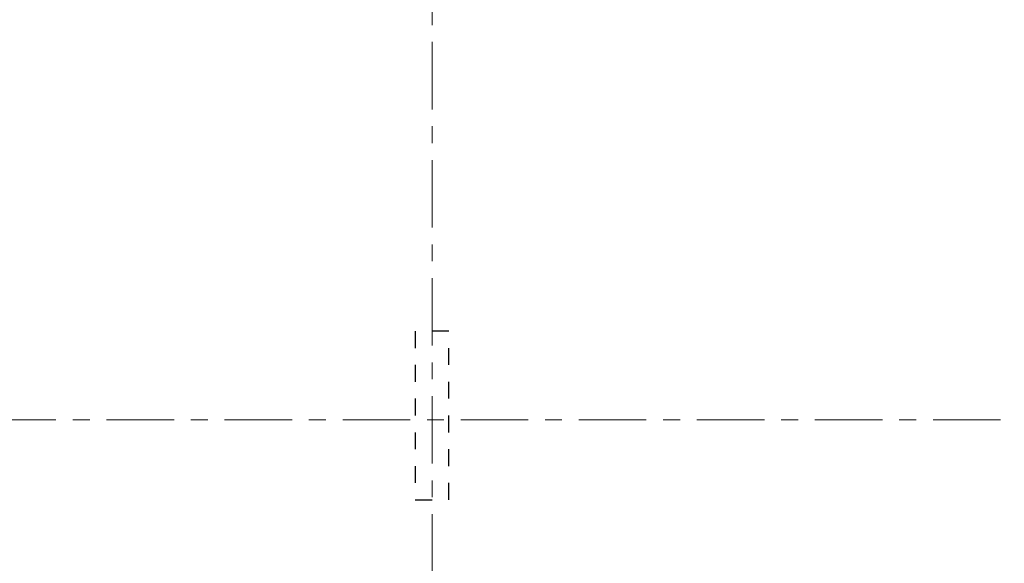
# Model space of a CAD drawing. Header units: metres. Extents: x -38 to 93, y -15 to 21.
# Tile 22 of 195: x 10.15 to 15.99, y 11.95 to 15.17. Entities that reach past the tile are written whole.
import ezdxf

# ---------------------------------------------------------------- set-up
doc = ezdxf.new("R2010")
doc.units = ezdxf.units.M
for name, pattern in [('______11', [0.5, 0.4, -0.05, 0, -0.05]), ('______2', [0.0405, 0.03, -0.0105]), ('______5', [1.1, 0.8, -0.1, 0.1, -0.1])]:
    doc.linetypes.add(name, pattern=pattern)
doc.layers.add('XR$2$Осевая линия (1)', color=7, linetype='______5', lineweight=13)
doc.layers.add('XR$6$Стена_ бетон несущ.', color=7, linetype='Continuous', lineweight=70, true_color=0xb4b496)

msp = doc.modelspace()

# ---------------------------------------------------------------- linework, layer by layer
at = {"layer": 'XR$2$Осевая линия (1)', "color": 253, "linetype": '______11', "lineweight": 13, "true_color": 0xa0a0a0, "transparency": 33554687}
for p, q in [((12.6, 8.34), (12.6, 19.78)), ((-2.63, 12.8), (62.6, 12.8))]:
    msp.add_line(p, q, dxfattribs=at)
at = {"layer": 'XR$6$Стена_ бетон несущ.', "color": 253, "linetype": '______2', "lineweight": -3, "true_color": 0xa0a0a0, "transparency": 33554687}
for p, q in [((12.5, 13.325), (12.4998, 13.325)), ((12.4998, 13.325), (12.4998, 12.325)), ((12.6998, 13.325), (12.5, 13.325)), ((12.6998, 12.325), (12.6998, 13.325)), ((12.4998, 12.325), (12.5, 12.325)), ((12.5, 12.325), (12.6998, 12.325))]:
    msp.add_line(p, q, dxfattribs=at)

doc.saveas('drawing.dxf')
